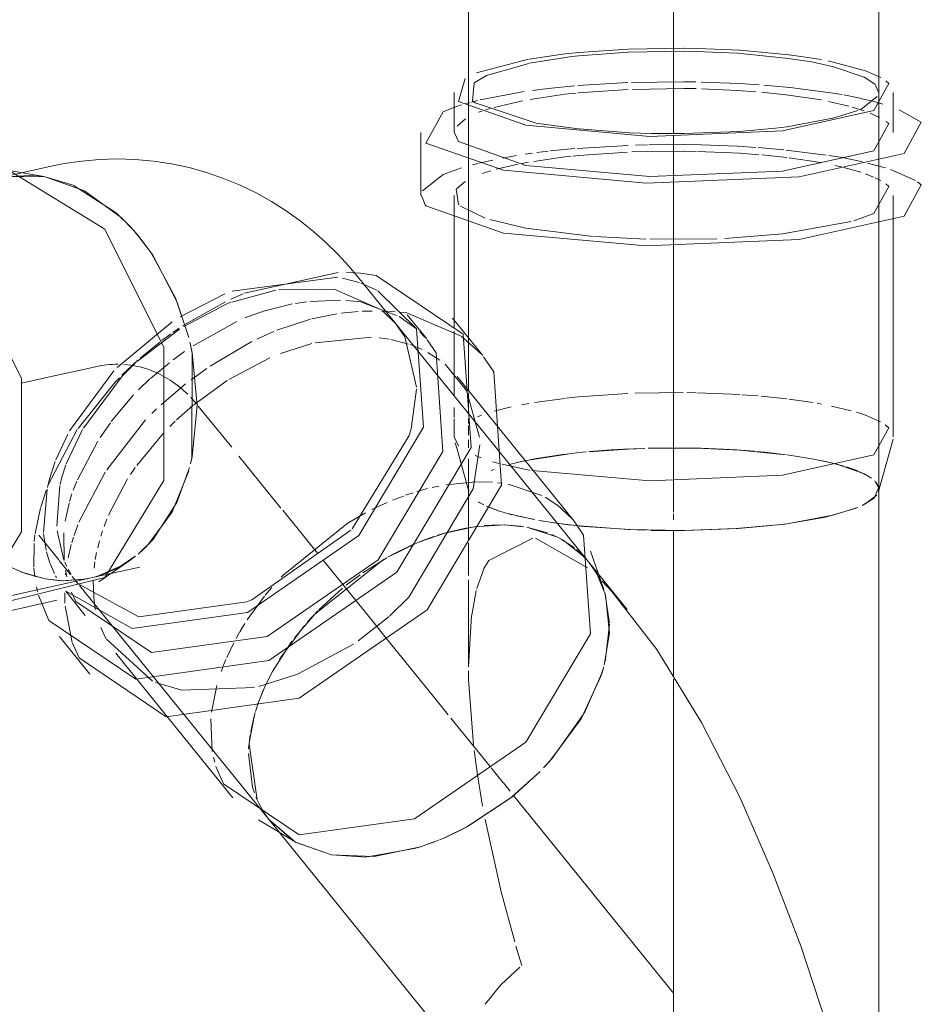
# Model space of a CAD drawing. Header units: millimetres. Extents: x -121 to 29920, y 1231 to 31888.
# Tile 82 of 106: x 13802 to 13911, y 11477 to 11597. Entities that reach past the tile are written whole.
import ezdxf

# ---------------------------------------------------------------- set-up
doc = ezdxf.new("R2010")
doc.units = ezdxf.units.MM
doc.linetypes.add('ADSK_Осевая', pattern=[700, 500, -100, 0, -100])
doc.layers.add('P-PIPE-____-CNTR', color=3, linetype='ADSK_Осевая', lineweight=20)
doc.layers.add('P-PIPE-____-OTLN', color=3, linetype='Continuous', lineweight=20)

# ---------------------------------------------------------------- blocks, each defined once
blk = doc.blocks.new('ADSK_ППР_Тройник канализационный_Составной - Тройник канализационный-V27-3D severage Left')
at = {"layer": 'P-PIPE-____-OTLN', "color": 9}
for p, q in [((-10909.15, 11593.17), (-10915.11, 11592.76)), ((-10909.13, 11592.79), (-10915.1, 11592.36)), ((-10902.43, 11593.28), (-10909.08, 11593.17)), ((-10902.35, 11592.92), (-10909.07, 11592.79)), ((-10889.56, 11592.49), (-10895.47, 11593.03)), ((-10921.23, 11591.94), (-10927.57, 11590.28)), ((-10889.95, 11592.09), (-10895.78, 11592.67)), ((-10886.76, 11591.63), (-10889.91, 11592.09)), ((-10885.58, 11591.89), (-10889.51, 11592.48)), ((-10884.26, 11591.06), (-10886.76, 11591.63)), ((-10880.21, 11590.52), (-10884.77, 11591.73)), ((-10880.38, 11589.76), (-10884.22, 11591.05)), ((-10878.35, 11589.7), (-10880.19, 11590.52)), ((-10879.11, 11588.94), (-10880.36, 11589.75)), ((-10878.64, 11587.92), (-10879.09, 11588.93)), ((-10880.78, 11585.84), (-10878.78, 11587.41)), ((-10929.39, 11586.38), (-10930.36, 11586.06)), ((-10927.74, 11586.62), (-10920.43, 11584.19)), ((-10884.18, 11584.75), (-10881.13, 11585.69)), ((-10928.93, 11584.7), (-10929.93, 11583.81)), ((-10889.75, 11583.72), (-10884.21, 11584.75)), ((-10877.38, 11584.1), (-10877.72, 11584.38)), ((-10920.34, 11584.17), (-10915.14, 11583.47)), ((-10915.09, 11583.46), (-10908.95, 11583)), ((-10902.28, 11582.89), (-10895.64, 11583.15)), ((-10908.9, 11582.99), (-10906.29, 11582.9)), ((-10905.6, 11582.89), (-10902.33, 11582.89)), ((-10929.41, 11578.71), (-10931.63, 11577.92)), ((-10874.13, 11577.18), (-10877.17, 11578.51)), ((-10981.36, 11577.81), (-10980.09, 11577.64)), ((-10980.09, 11577.64), (-10976.57, 11576.55)), ((-10931.65, 11577.91), (-10934.14, 11575.92)), ((-10976.56, 11576.54), (-10971.45, 11573.23)), ((-10928.96, 11577.06), (-10930.01, 11576.18)), ((-10873.41, 11576.63), (-10873.89, 11577.01)), ((-10929.53, 11574.06), (-10926.53, 11572.6)), ((-10971.44, 11573.22), (-10969.59, 11571.4)), ((-10925.97, 11572.42), (-10921.56, 11571.38)), ((-10921.56, 11571.38), (-10913.38, 11570.36)), ((-10968.8, 11570.49), (-10969.36, 11571.13)), ((-10968.78, 11570.46), (-10967.2, 11568.37)), ((-10913.2, 11570.34), (-10906.97, 11570.03)), ((-10906.48, 11570.02), (-10898.31, 11570.09)), ((-10967.2, 11568.36), (-10964.2, 11562.79)), ((-10944.45, 11565.39), (-10957.34, 11563.71)), ((-10941.88, 11564.77), (-10943.91, 11565.3)), ((-10941.71, 11565.89), (-10943.42, 11565.97)), ((-10939.7, 11563.83), (-10941.66, 11564.69)), ((-10964.19, 11562.78), (-10962.63, 11558.08)), ((-10958.22, 11563.36), (-10963.66, 11560.57)), ((-10952.02, 11563.82), (-10957.39, 11562.38)), ((-10944.93, 11563.94), (-10951.66, 11563.88)), ((-10939.35, 11561.51), (-10944.93, 11563.94)), ((-10937.51, 11559.84), (-10938.96, 11561.21)), ((-10936.08, 11561.05), (-10937.01, 11561.15)), ((-10934.89, 11559.12), (-10937.01, 11560.6)), ((-10929.51, 11558.26), (-10936.08, 11561.05)), ((-10934.89, 11552), (-10936.32, 11558.13)), ((-10933.84, 11558.08), (-10934.48, 11558.74)), ((-10930.32, 11558.84), (-10930.32, 11550.99)), ((-10927.01, 11556.08), (-10929.46, 11558.23)), ((-10962.41, 11557.15), (-10962.2, 11556.14)), ((-10962.2, 11556.14), (-10962.25, 11543.41)), ((-10932.03, 11555.31), (-10933.49, 11556.25)), ((-10935.54, 11546.94), (-10934.89, 11551.76)), ((-10957.38, 11544.69), (-10961.46, 11549.72)), ((-10877.38, 11547.07), (-10877.82, 11547.43)), ((-10942.74, 11534.76), (-10935.79, 11546.13)), ((-10951.4, 11537.3), (-10956.52, 11543.63)), ((-10962.25, 11543.41), (-10962.41, 11542.69)), ((-10924.46, 11542.62), (-10921.56, 11542)), ((-10962.63, 11541.84), (-10964.61, 11536.9)), ((-10921.56, 11542), (-10921.07, 11541.91)), ((-10879.09, 11540.6), (-10878.58, 11539.72)), ((-10878.6, 11539.82), (-10878.93, 11540.43)), ((-10878.83, 11538.85), (-10880.27, 11537.76)), ((-10917.79, 11537.7), (-10919.22, 11538.63)), ((-10915.97, 11536.04), (-10917.76, 11537.69)), ((-10964.62, 11536.89), (-10967.69, 11532.71)), ((-10946.95, 11531.8), (-10951.17, 11537.02)), ((-10884.17, 11536.41), (-10889.73, 11535.39)), ((-10881.14, 11537.36), (-10884.17, 11536.41)), ((-10917.87, 11535.46), (-10916.1, 11535.23)), ((-10915.52, 11535.16), (-10916.18, 11535.24)), ((-10889.73, 11535.39), (-10890.85, 11535.25)), ((-10954.95, 11526.12), (-10942.89, 11534.61)), ((-10909.13, 11534.68), (-10915.52, 11535.16)), ((-10906.91, 11534.6), (-10909.13, 11534.68)), ((-10902.23, 11534.56), (-10905.56, 11534.57)), ((-10895.7, 11534.81), (-10902.23, 11534.56)), ((-10891.69, 11535.16), (-10895.7, 11534.81)), ((-10967.69, 11532.7), (-10968.78, 11531.7)), ((-10913.87, 11530.68), (-10912.86, 11529.16)), ((-10913.81, 11530.6), (-10913.36, 11529.97)), ((-10913.36, 11529.97), (-10913.81, 11530.6)), ((-10976.81, 11528.95), (-10976.14, 11528.12)), ((-10976.07, 11528.08), (-10968.7, 11524.04)), ((-10975.3, 11528.62), (-10974.69, 11528.74)), ((-10973.21, 11529.16), (-10973.88, 11528.95)), ((-10911.09, 11527.12), (-10912.29, 11528.38)), ((-10976.89, 11527.04), (-10976.36, 11525.91)), ((-10911.95, 11527.02), (-10911.37, 11523.26)), ((-10968.7, 11524.04), (-10955.55, 11525.86)), ((-10977.68, 11525.34), (-10976.8, 11520.92)), ((-10942.01, 11521.11), (-10938.22, 11524.11)), ((-10973.33, 11522.76), (-10972.7, 11521.41)), ((-10911.37, 11523.16), (-10911.92, 11518.59)), ((-10976.77, 11520.83), (-10975.97, 11519.04)), ((-10972.65, 11521.33), (-10967.02, 11516.22)), ((-10966.68, 11516.07), (-10963.45, 11515.12)), ((-10912.34, 11517.11), (-10914.47, 11512.29)), ((-10963.45, 11515.12), (-10954.6, 11515.43)), ((-10914.53, 11512.19), (-10918.42, 11506.75)), ((-10918.44, 11506.71), (-10919.19, 11505.89)), ((-10959.31, 11505.84), (-10958.39, 11503.71)), ((-10919.84, 11505.21), (-10923.26, 11502.12)), ((-10923.35, 11502.05), (-10928.74, 11498.48)), ((-10952.9, 11499.42), (-10953.61, 11500.45)), ((-10952.9, 11499.43), (-10953.47, 11500.22)), ((-10953.47, 11500.22), (-10952.9, 11499.43)), ((-10928.81, 11498.44), (-10931.45, 11497.16)), ((-10934.91, 11495.89), (-10940.86, 11494.81)), ((-10932.65, 11496.67), (-10934.82, 11495.91)), ((-10940.99, 11494.8), (-10945.24, 11495.06)), ((-10922.78, 11483.95), (-10922.07, 11481.6))]:
    blk.add_line(p, q, dxfattribs=at)
at = {"layer": 'P-PIPE-____-OTLN', "color": 10}
for p, q in [((-10902.45, 11589.2), (-10908.69, 11589.12)), ((-10900.87, 11589.18), (-10902.39, 11589.2)), ((-10895.55, 11588.99), (-10900.21, 11589.16)), ((-10921.79, 11588), (-10927.13, 11587)), ((-10909.17, 11589.1), (-10915.23, 11588.74)), ((-10909.13, 11588.25), (-10915.19, 11587.85)), ((-10902.35, 11588.38), (-10908.64, 11588.27)), ((-10900.84, 11588.36), (-10902.3, 11588.38)), ((-10895.83, 11588.15), (-10900.17, 11588.34)), ((-10893.56, 11587.98), (-10895.78, 11588.14)), ((-10893.14, 11588.84), (-10895.49, 11588.98)), ((-10889.42, 11588.51), (-10892.58, 11588.79)), ((-10884.74, 11587.91), (-10889.38, 11588.51)), ((-10927.46, 11586.92), (-10928.17, 11586.73)), ((-10921.97, 11586.89), (-10925.44, 11586.08)), ((-10889.93, 11587.61), (-10892.89, 11587.92)), ((-10885.58, 11586.99), (-10889.89, 11587.6)), ((-10882.25, 11586.21), (-10884.73, 11586.81)), ((-10883.09, 11587.63), (-10884.72, 11587.91)), ((-10880.67, 11587.15), (-10882.86, 11587.59)), ((-10879.31, 11586.82), (-10880.65, 11587.14)), ((-10878.09, 11586.49), (-10879.31, 11586.82)), ((-10928.4, 11586.67), (-10928.98, 11586.51)), ((-10926.9, 11585.63), (-10927.32, 11585.48)), ((-10925.9, 11585.95), (-10926.46, 11585.78)), ((-10880.39, 11585.65), (-10881.83, 11586.1)), ((-10878.49, 11584.86), (-10879.63, 11585.37)), ((-10915.61, 11581.06), (-10918.61, 11580.77)), ((-10909.13, 11581.44), (-10915.33, 11581.08)), ((-10906.76, 11581.51), (-10908.2, 11581.47)), ((-10902.35, 11581.55), (-10906.61, 11581.51)), ((-10893.56, 11581.21), (-10895.79, 11581.35)), ((-10890.14, 11580.91), (-10893.28, 11581.19)), ((-10885, 11580.28), (-10889.86, 11580.88)), ((-10925.59, 11579.67), (-10927.3, 11579.28)), ((-10922.69, 11580.21), (-10924.4, 11579.9)), ((-10920.75, 11580.5), (-10921.67, 11580.37)), ((-10918.85, 11580.74), (-10920.25, 11580.57)), ((-10915.17, 11580.21), (-10915.79, 11580.15)), ((-10909.19, 11580.63), (-10915.13, 11580.22)), ((-10906.71, 11580.71), (-10908.67, 11580.65)), ((-10902.43, 11580.74), (-10906.7, 11580.71)), ((-10900.85, 11580.72), (-10902.38, 11580.74)), ((-10895.53, 11580.5), (-10900.65, 11580.71)), ((-10893.19, 11580.32), (-10895.48, 11580.49)), ((-10889.8, 11579.98), (-10892.82, 11580.29)), ((-10885.66, 11579.36), (-10889.52, 11579.94)), ((-10882.95, 11579.97), (-10884.68, 11580.24)), ((-10880.57, 11579.45), (-10882.86, 11579.95)), ((-10927.42, 11579.25), (-10928.07, 11579.09)), ((-10922.49, 11579.17), (-10925.17, 11578.54)), ((-10921.23, 11579.41), (-10922.07, 11579.25)), ((-10883.14, 11578.84), (-10883.96, 11579.02)), ((-10880.77, 11578.18), (-10882.83, 11578.76)), ((-10877.76, 11578.7), (-10879.95, 11579.3)), ((-10985.42, 11577.57), (-10981.36, 11577.81)), ((-10925.85, 11578.34), (-10926.87, 11578.01)), ((-10879.23, 11577.6), (-10880.19, 11577.98)), ((-10878.35, 11577.16), (-10879.02, 11577.5)), ((-10933.82, 11574.2), (-10933.73, 11574.1)), ((-10944.43, 11565.97), (-10955.82, 11563.45)), ((-10955.99, 11563.38), (-10957.5, 11562.73)), ((-10958.15, 11562.42), (-10963.38, 11559.47)), ((-10950.01, 11562.15), (-10953.36, 11561.32)), ((-10948.27, 11562.42), (-10949.61, 11562.22)), ((-10944.16, 11562.59), (-10947.84, 11562.46)), ((-10942.52, 11562.48), (-10943.51, 11562.56)), ((-10941.72, 11562.4), (-10942.5, 11562.48)), ((-10937.31, 11560.76), (-10941.72, 11562.4)), ((-10953.41, 11561.31), (-10955.78, 11560.45)), ((-10944.59, 11560.94), (-10947.63, 11560.33)), ((-10942, 11561.22), (-10944.06, 11561.02)), ((-10940.27, 11561.28), (-10941.49, 11561.25)), ((-10938.38, 11561.24), (-10939.14, 11561.27)), ((-10937.47, 11561.19), (-10938.25, 11561.24)), ((-10964.64, 11559.95), (-10971.35, 11554.4)), ((-10963.8, 11559.19), (-10964.55, 11558.67)), ((-10956.78, 11560.02), (-10962.1, 11557.04)), ((-10947.78, 11560.29), (-10951.89, 11558.96)), ((-10963.74, 11559.08), (-10968.85, 11555.2)), ((-10964.8, 11558.49), (-10965.88, 11557.7)), ((-10952.28, 11558.8), (-10954.35, 11557.87)), ((-10940.36, 11558.09), (-10947.23, 11557.42)), ((-10938.21, 11557.85), (-10939.42, 11558.01)), ((-10966.13, 11557.51), (-10968.55, 11555.53)), ((-10954.95, 11557.57), (-10960, 11554.58)), ((-10947.62, 11557.33), (-10951.44, 11556.12)), ((-10935.86, 11557.27), (-10938.01, 11557.81)), ((-10934.2, 11556.61), (-10935.62, 11557.19)), ((-10963.13, 11556.34), (-10964.5, 11555.35)), ((-10952.73, 11555.59), (-10957.75, 11552.94)), ((-10973.97, 11554.5), (-10980.09, 11553.15)), ((-10968.82, 11555.29), (-10970.76, 11553.46)), ((-10964.98, 11554.98), (-10967.29, 11553.06)), ((-10971.73, 11554.01), (-10977.13, 11546.7)), ((-10960.41, 11554.3), (-10962.33, 11552.92)), ((-10967.36, 11553.01), (-10968.74, 11551.7)), ((-10963, 11552.41), (-10966, 11549.87)), ((-10957.93, 11552.83), (-10962.02, 11549.86)), ((-10969.34, 11551.09), (-10972.05, 11547.83)), ((-10915.17, 11550.83), (-10916.72, 11550.66)), ((-10909.15, 11551.24), (-10915.15, 11550.83)), ((-10902.43, 11551.35), (-10908.27, 11551.28)), ((-10900.85, 11551.33), (-10901.94, 11551.35)), ((-10895.53, 11551.11), (-10900.65, 11551.33)), ((-10893.26, 11550.94), (-10895.26, 11551.09)), ((-10889.8, 11550.59), (-10892.9, 11550.91)), ((-10962.08, 11549.81), (-10962.83, 11549.18)), ((-10923.36, 11549.6), (-10925.44, 11549.08)), ((-10921.2, 11550.03), (-10922.07, 11549.87)), ((-10916.84, 11550.65), (-10920.53, 11550.14)), ((-10886.57, 11550.13), (-10889.55, 11550.56)), ((-10885.58, 11549.96), (-10886.11, 11550.05)), ((-10881.95, 11549.15), (-10884.34, 11549.72)), ((-10966.53, 11549.38), (-10967.12, 11548.81)), ((-10962.83, 11549.18), (-10964.11, 11548.02)), ((-10930.32, 11549.52), (-10930.32, 11548.31)), ((-10926.96, 11548.59), (-10927.47, 11548.4)), ((-10880.21, 11548.6), (-10881.3, 11548.96)), ((-10878.38, 11547.79), (-10880.2, 11548.6)), ((-10972.16, 11547.68), (-10973.41, 11545.87)), ((-10967.88, 11548.03), (-10972.61, 11541.96)), ((-10964.27, 11547.87), (-10964.94, 11547.21)), ((-10930.32, 11548.14), (-10930.32, 11545.98)), ((-10976.2, 11546.85), (-10979.77, 11540.05)), ((-10977.36, 11546.28), (-10978.8, 11543.15)), ((-10975.54, 11546.86), (-10977.55, 11542.67)), ((-10965.74, 11546.39), (-10968.96, 11542.49)), ((-10973.69, 11545.44), (-10976.18, 11540.73)), ((-10930.32, 11545.98), (-10929.76, 11544.88)), ((-10930.16, 11545.24), (-10929.94, 11544.45)), ((-10929.94, 11544.45), (-10928.53, 11539.3)), ((-10927.75, 11543.68), (-10927.02, 11543.39)), ((-10915.11, 11544.04), (-10916.27, 11543.91)), ((-10915.1, 11544.04), (-10914.28, 11544.13)), ((-10914.23, 11544.13), (-10915.1, 11544.04)), ((-10913.9, 11544.16), (-10909.13, 11544.48)), ((-10909.12, 11544.48), (-10907.25, 11544.56)), ((-10907.09, 11544.56), (-10908.45, 11544.51)), ((-10906.69, 11544.57), (-10902.43, 11544.6)), ((-10901.54, 11544.59), (-10902.35, 11544.6)), ((-10900.26, 11544.57), (-10901.54, 11544.59)), ((-10898.39, 11544.5), (-10900.26, 11544.57)), ((-10895.89, 11544.37), (-10898.26, 11544.5)), ((-10893.77, 11544.21), (-10895.88, 11544.37)), ((-10895.52, 11544.34), (-10889.88, 11543.79)), ((-10886.76, 11543.3), (-10889.76, 11543.77)), ((-10889.49, 11543.74), (-10886.76, 11543.3)), ((-10925.63, 11542.93), (-10924.84, 11542.71)), ((-10923.65, 11542.58), (-10922.54, 11542.86)), ((-10922.07, 11542.96), (-10923.45, 11542.63)), ((-10922.3, 11542.91), (-10921.26, 11543.13)), ((-10920.51, 11543.28), (-10921.26, 11543.13)), ((-10886.76, 11543.3), (-10884.36, 11542.8)), ((-10884.89, 11542.92), (-10886.76, 11543.3)), ((-10882.87, 11542.4), (-10884.56, 11542.85)), ((-10883.82, 11542.66), (-10880.45, 11541.49)), ((-10972.81, 11541.65), (-10975.99, 11535.57)), ((-10969.13, 11542.24), (-10969.71, 11541.39)), ((-10925.47, 11542), (-10925.79, 11541.88)), ((-10881.16, 11541.81), (-10882.54, 11542.3)), ((-10879.82, 11541.15), (-10880.9, 11541.7)), ((-10880.44, 11541.49), (-10879.49, 11540.93)), ((-10976.25, 11540.57), (-10976.69, 11539.46)), ((-10970.06, 11540.84), (-10972.38, 11536.44)), ((-10927.68, 11540.49), (-10931.27, 11540.14)), ((-10925.65, 11540.44), (-10927.56, 11540.5)), ((-10924.44, 11540.31), (-10925.03, 11540.38)), ((-10919.63, 11538.84), (-10923.74, 11540.19)), ((-10980, 11539.43), (-10980.64, 11537.42)), ((-10979.88, 11539.59), (-10980.3, 11534.3)), ((-10978.34, 11539.99), (-10978.7, 11535.07)), ((-10976.84, 11539.04), (-10977.14, 11538.1)), ((-10935.28, 11539.16), (-10936.21, 11538.85)), ((-10933.53, 11539.67), (-10934.85, 11539.3)), ((-10932.16, 11539.98), (-10932.99, 11539.8)), ((-10928.53, 11539.3), (-10928.57, 11539.58)), ((-10928.57, 11539.58), (-10928.57, 11538.62)), ((-10928.57, 11539.58), (-10928.54, 11539.34)), ((-10977.2, 11537.9), (-10977.67, 11535.7)), ((-10938.47, 11537.97), (-10940.33, 11537.1)), ((-10936.48, 11538.76), (-10937.81, 11538.24)), ((-10928.57, 11538.61), (-10928.57, 11533.31)), ((-10927.38, 11538.05), (-10926.69, 11537.67)), ((-10926.77, 11537.71), (-10927.35, 11538.03)), ((-10980.67, 11537.31), (-10981.32, 11534.18)), ((-10941.08, 11536.71), (-10943.12, 11535.55)), ((-10924.68, 11536.89), (-10926.38, 11537.52)), ((-10926.27, 11537.47), (-10924.8, 11536.92)), ((-10924.6, 11536.86), (-10923.28, 11536.49)), ((-10920.6, 11535.9), (-10923.62, 11536.58)), ((-10976.12, 11535.25), (-10976.59, 11533.94)), ((-10972.59, 11535.95), (-10972.93, 11535.06)), ((-10943.15, 11535.53), (-10951.12, 11529.14)), ((-10927.86, 11535.02), (-10924.17, 11535.24)), ((-10926.66, 11535.16), (-10924.7, 11535.24)), ((-10924.7, 11535.24), (-10926.66, 11535.16)), ((-10924.22, 11535.24), (-10921.83, 11535.02)), ((-10921.83, 11535.02), (-10924.22, 11535.24)), ((-10923.71, 11535.22), (-10922.19, 11535.08)), ((-10922.68, 11536.34), (-10920.53, 11535.89)), ((-10919.36, 11535.68), (-10920, 11535.79)), ((-10919.94, 11535.78), (-10919.19, 11535.65)), ((-10918.43, 11535.54), (-10919.1, 11535.64)), ((-10918.89, 11535.61), (-10918.11, 11535.49)), ((-10916.18, 11535.24), (-10918.22, 11535.51)), ((-10981.35, 11534.02), (-10981.44, 11533.21)), ((-10980.89, 11533.99), (-10978.45, 11530.98)), ((-10980.29, 11534.16), (-10979.98, 11532.15)), ((-10978.65, 11534.54), (-10977.83, 11530.95)), ((-10977.83, 11534.28), (-10977.8, 11530.89)), ((-10973.12, 11534.52), (-10973.32, 11533.89)), ((-10934.62, 11533.14), (-10931.43, 11534.25)), ((-10932.31, 11533.98), (-10931.18, 11534.32)), ((-10931.18, 11534.32), (-10932.31, 11533.98)), ((-10931.43, 11534.25), (-10927.86, 11535.02)), ((-10931.18, 11534.32), (-10928.72, 11534.88)), ((-10928.72, 11534.88), (-10931.18, 11534.32)), ((-10928.57, 11534.9), (-10927.55, 11535.06)), ((-10927.55, 11535.06), (-10928.57, 11534.9)), ((-10921.47, 11534.96), (-10917.83, 11533.8)), ((-10921.47, 11534.96), (-10918.93, 11534.26)), ((-10918.93, 11534.26), (-10921.47, 11534.96)), ((-10918.41, 11534.06), (-10917.32, 11533.53)), ((-10917.32, 11533.53), (-10918.41, 11534.06)), ((-10981.46, 11532.96), (-10981.49, 11530.08)), ((-10976.93, 11532.84), (-10977.31, 11531.24)), ((-10976.65, 11533.76), (-10976.87, 11533.06)), ((-10973.49, 11533.31), (-10973.71, 11532.44)), ((-10938.38, 11531.32), (-10934.8, 11533.06)), ((-10938.04, 11531.51), (-10935.42, 11532.8)), ((-10935.42, 11532.8), (-10938.04, 11531.51)), ((-10934.74, 11533.09), (-10934.1, 11533.34)), ((-10934.1, 11533.34), (-10934.74, 11533.09)), ((-10934.1, 11533.34), (-10932.78, 11533.82)), ((-10932.78, 11533.82), (-10934.1, 11533.34)), ((-10928.57, 11533.01), (-10928.57, 11529.08)), ((-10914.05, 11530), (-10920.38, 11533.62)), ((-10917.25, 11533.5), (-10915.66, 11532.45)), ((-10917.03, 11533.37), (-10914.51, 11531.4)), ((-10914.51, 11531.4), (-10917.03, 11533.37)), ((-10979.95, 11531.98), (-10979.76, 11531.29)), ((-10973.84, 11531.88), (-10974, 11531.03)), ((-10915.41, 11532.24), (-10914.21, 11531.08)), ((-10979.76, 11531.29), (-10979.53, 11530.59)), ((-10979.5, 11530.52), (-10978.99, 11529.32)), ((-10978.4, 11530.92), (-10977.02, 11529.21)), ((-10977.72, 11530.69), (-10977.48, 11530.17)), ((-10974.04, 11530.76), (-10974.14, 11529.99)), ((-10970.35, 11530.55), (-10971.57, 11529.85)), ((-10940.17, 11523.43), (-10946.26, 11530.95)), ((-10941.44, 11529.4), (-10938.51, 11531.25)), ((-10938.51, 11531.25), (-10941.44, 11529.4)), ((-10913.92, 11530.74), (-10913.81, 11530.6)), ((-10913.81, 11530.6), (-10913.92, 11530.74)), ((-10982.63, 11529.36), (-10984.76, 11530.31)), ((-10983.13, 11529.55), (-10980.09, 11528.66)), ((-10980.09, 11528.66), (-10982.5, 11529.31)), ((-10981.49, 11529.99), (-10981.38, 11528.93)), ((-10977.53, 11529.92), (-10977.62, 11529.18)), ((-10977.6, 11529.52), (-10977.47, 11528.91)), ((-10977.31, 11529.84), (-10976.92, 11529.19)), ((-10971.59, 11529.84), (-10973.21, 11529.16)), ((-10926.7, 11529.9), (-10927.55, 11527.51)), ((-10977.99, 11528.43), (-10980.09, 11528.66)), ((-10980.09, 11528.66), (-10978.19, 11528.45)), ((-10978.84, 11529.03), (-10978.74, 11528.85)), ((-10978.06, 11528.44), (-10975.3, 11528.62)), ((-10974.97, 11528.68), (-10977.84, 11528.43)), ((-10974.25, 11528.47), (-10974.19, 11526.49)), ((-10951.13, 11529.13), (-10951.36, 11528.89)), ((-10943.44, 11527.92), (-10941.75, 11529.18)), ((-10941.75, 11529.18), (-10943.44, 11527.92)), ((-10928.57, 11528.57), (-10928.57, 11525.23)), ((-10981.18, 11527.71), (-10981.04, 11527.11)), ((-10977.73, 11526.96), (-10977.7, 11525.71)), ((-10952.5, 11527.63), (-10953.3, 11526.69)), ((-10946.79, 11524.9), (-10943.88, 11527.56)), ((-10943.88, 11527.56), (-10946.79, 11524.9)), ((-10927.61, 11527.25), (-10928.16, 11524.27)), ((-10974.19, 11526.49), (-10974.09, 11525.62)), ((-10953.4, 11526.55), (-10955.5, 11523.68)), ((-10974.08, 11525.56), (-10973.97, 11524.96)), ((-10947.51, 11524.15), (-10946.89, 11524.79)), ((-10946.89, 11524.79), (-10947.51, 11524.15)), ((-10928.57, 11525.19), (-10928.57, 11517.97)), ((-10955.8, 11523.22), (-10956.41, 11522.21)), ((-10948.15, 11523.44), (-10947.51, 11524.15)), ((-10947.51, 11524.15), (-10948.15, 11523.44)), ((-10938.57, 11521.46), (-10940.17, 11523.43)), ((-10928.18, 11524.2), (-10928.57, 11517.97)), ((-10956.43, 11522.19), (-10956.86, 11521.42)), ((-10951.55, 11518.91), (-10948.53, 11523.01)), ((-10948.53, 11523.01), (-10951.55, 11518.91)), ((-10957.15, 11520.87), (-10957.99, 11519.11)), ((-10952.44, 11517.38), (-10950.07, 11521.07)), ((-10933.36, 11515.01), (-10938.57, 11521.46)), ((-10958.1, 11518.87), (-10958.42, 11518.1)), ((-10958.45, 11518.01), (-10958.68, 11517.38)), ((-10952.83, 11516.63), (-10952.2, 11517.81)), ((-10952.2, 11517.81), (-10952.83, 11516.63)), ((-10953.28, 11515.71), (-10952.71, 11516.86)), ((-10953.12, 11516.04), (-10952.83, 11516.63)), ((-10952.83, 11516.63), (-10953.12, 11516.04)), ((-10959.22, 11515.69), (-10959.87, 11512.46)), ((-10954.19, 11513.44), (-10953.27, 11515.73)), ((-10953.27, 11515.73), (-10954.19, 11513.44)), ((-10954.16, 11513.54), (-10953.47, 11515.28)), ((-10954.49, 11512.54), (-10954.16, 11513.54)), ((-10959.95, 11511.65), (-10959.76, 11507.66)), ((-10955.27, 11508.7), (-10954.63, 11512.06)), ((-10955.08, 11510.05), (-10954.75, 11511.62)), ((-10954.75, 11511.62), (-10955.08, 11510.05)), ((-10954.75, 11511.62), (-10954.53, 11512.4)), ((-10954.53, 11512.4), (-10954.75, 11511.62)), ((-10955.33, 11507.97), (-10955.14, 11509.69)), ((-10955.14, 11509.69), (-10955.33, 11507.97)), ((-10954.29, 11501.75), (-10955.28, 11508.54)), ((-10927.87, 11507.78), (-10927.47, 11504.82)), ((-10959.62, 11506.97), (-10959.46, 11506.34)), ((-10927.47, 11504.81), (-10926.83, 11501)), ((-10954.06, 11501.27), (-10954.44, 11502.11)), ((-10954.44, 11502.11), (-10954.06, 11501.27)), ((-10953.85, 11500.86), (-10954.22, 11501.59)), ((-10953.47, 11500.22), (-10954.06, 11501.27)), ((-10954.06, 11501.27), (-10953.47, 11500.22)), ((-10945.24, 11495.06), (-10949.66, 11496.63))]:
    blk.add_line(p, q, dxfattribs=at)
at = {"layer": 'P-PIPE-____-OTLN', "color": 22}
for p, q in [((-10930.32, 11587.9), (-10930.32, 11583.01)), ((-10876.82, 11583.01), (-10876.82, 11587.9)), ((-10934.37, 11583.01), (-10934.37, 11575.36)), ((-10906.29, 11582.9), (-10905.6, 11582.89)), ((-10979.38, 11578.91), (-10985.49, 11577.56)), ((-10980.28, 11577.67), (-10984.69, 11578.42)), ((-10934.29, 11575.34), (-10933.82, 11574.2)), ((-10930.32, 11575.36), (-10930.32, 11559.25)), ((-10876.82, 11545.98), (-10876.82, 11575.36)), ((-10933.73, 11574.1), (-10924.28, 11570.78)), ((-10969.21, 11570.97), (-10968.78, 11570.46)), ((-10913.93, 11530.74), (-10942.03, 11565.45)), ((-10939.79, 11565.63), (-10941.71, 11565.89)), ((-10933.64, 11557.88), (-10936.02, 11560.82)), ((-10926.79, 11555.85), (-10930.5, 11560.43)), ((-10936.32, 11558.14), (-10937.32, 11559.62)), ((-10915.67, 11535.68), (-10929.94, 11553.3)), ((-10935.79, 11546.13), (-10935.54, 11546.94)), ((-10878.61, 11539.3), (-10876.86, 11545.68)), ((-10878.57, 11539.58), (-10878.61, 11539.3)), ((-10878.57, 11419.44), (-10878.57, 11539.58)), ((-10905.56, 11534.57), (-10906.29, 11534.58)), ((-10912.06, 11527.36), (-10913.68, 11532.06)), ((-10973.59, 11528.3), (-10969.91, 11530.84)), ((-10969.21, 11531.35), (-10969.91, 11530.84)), ((-10909.22, 11524.93), (-10913.93, 11530.74)), ((-10974.69, 11528.74), (-10968.57, 11530.1)), ((-10912.86, 11529.16), (-10912.06, 11527.36)), ((-10977.6, 11527.16), (-10975.23, 11524.22)), ((-10977.6, 11527.16), (-10969.53, 11522.64)), ((-10975.92, 11527.86), (-10952.79, 11499.28)), ((-10998.87, 11521.59), (-10978.7, 11526.06)), ((-10976.36, 11525.91), (-10967.16, 11519.71)), ((-10955.55, 11525.86), (-10954.95, 11526.12)), ((-10978.37, 11521.67), (-10974.67, 11517.09)), ((-10971.52, 11519.64), (-10957.25, 11502.02)), ((-10975.97, 11519.04), (-10965.37, 11511.89)), ((-10912.09, 11517.96), (-10912.34, 11517.11)), ((-10958.39, 11503.71), (-10949.18, 11497.5)), ((-10954.13, 11499.32), (-10949.86, 11496.76)), ((-10949.86, 11496.76), (-10952.79, 11499.28)), ((-10952.79, 11499.28), (-10927.29, 11467.79)), ((-10931.45, 11497.16), (-10932.1, 11496.89))]:
    blk.add_line(p, q, dxfattribs=at)
at = {"layer": 'P-PIPE-____-OTLN', "color": 9}
for points in [[(-10915.17, 11592.75, 0), (-10916.84, 11592.58, 0), (-10921.14, 11591.96, 0)], [(-10895.53, 11593.04, 0), (-10900.65, 11593.25, 0), (-10902.37, 11593.28, 0)], [(-10895.83, 11592.68, 0), (-10900.85, 11592.9, 0), (-10902.29, 11592.92, 0)], [(-10915.15, 11592.36, 0), (-10915.97, 11592.27, 0), (-10921.11, 11591.46, 0)], [(-10921.21, 11591.44, 0), (-10926.36, 11589.97, 0), (-10927.85, 11589.05, 0)], [(-10927.87, 11589.02, 0), (-10928.05, 11586.88, 0), (-10927.75, 11586.63, 0)], [(-10895.59, 11583.15, 0), (-10891.17, 11583.54, 0), (-10889.8, 11583.71, 0)], [(-10980.09, 11577.64, 0), (-10984.88, 11577.68, 0), (-10985.49, 11577.56, 0)], [(-10930.06, 11576.11, 0), (-10929.76, 11574.27, 0), (-10929.68, 11574.2, 0)], [(-10881.65, 11572.28, 0), (-10879.18, 11573.15, 0), (-10877.38, 11576.46, 0), (-10877.74, 11576.76, 0)], [(-10897.33, 11570.13, 0), (-10890.3, 11570.69, 0), (-10881.97, 11572.19, 0)], [(-10957.48, 11562.35, 0), (-10958.07, 11562.11, 0), (-10963.24, 11559.41, 0)], [(-10927.22, 11545.93, 0), (-10928.8, 11551.61, 0), (-10931.4, 11554.81, 0)], [(-10938.13, 11524.19, 0), (-10935.83, 11526.43, 0), (-10927.97, 11539.62, 0), (-10927.19, 11544.99, 0)], [(-10973.8, 11528.97, 0), (-10970.84, 11530.25, 0), (-10969.13, 11531.42, 0)], [(-10954.08, 11515.55, 0), (-10949.38, 11517.07, 0), (-10942.56, 11520.74, 0)], [(-10926.52, 11499.37, 0), (-10924.56, 11490.55, 0), (-10922.93, 11484.46, 0)], [(-10922.32, 11481.39, 0), (-10924.62, 11479.24, 0), (-10926.53, 11476.91, 0)]]:
    blk.add_polyline3d(points, dxfattribs=at)
at = {"layer": 'P-PIPE-____-OTLN', "color": 22}
for points in [[(-10928.96, 11589.6, 0), (-10929.76, 11586.81, 0), (-10921.56, 11583.92, 0)], [(-10921.56, 11583.92, 0), (-10906.48, 11582.55, 0), (-10890.3, 11583.23, 0), (-10879.18, 11585.69, 0), (-10877.38, 11589, 0), (-10877.74, 11589.3, 0)], [(-10930.36, 11586.06, 0), (-10931.65, 11585.55, 0), (-10933.73, 11581.74, 0), (-10924.28, 11578.42, 0)], [(-10924.28, 11578.42, 0), (-10906.93, 11576.85, 0), (-10888.29, 11577.63, 0), (-10875.49, 11580.46, 0), (-10873.41, 11584.27, 0), (-10876.09, 11585.8, 0)], [(-10921.56, 11579.02, 0), (-10906.48, 11577.66, 0), (-10890.3, 11578.33, 0), (-10879.18, 11580.79, 0), (-10877.38, 11584.1, 0)], [(-10930.25, 11582.99, 0), (-10929.76, 11581.91, 0), (-10921.56, 11579.02, 0)], [(-10964.74, 11579.21, 0), (-10966.93, 11579.54, 0), (-10969.13, 11579.74, 0), (-10971.32, 11579.8, 0), (-10973.5, 11579.74, 0), (-10975.66, 11579.54, 0), (-10977.78, 11579.23, 0), (-10979.38, 11578.91, 0)], [(-10984.48, 11525.97, 0), (-10972.84, 11528.85, 0), (-10965.65, 11540.64, 0), (-10965.65, 11556.83, 0), (-10972.84, 11571.25, 0), (-10984.48, 11578.38, 0)], [(-10964.74, 11579.21, 0), (-10962.58, 11578.74, 0), (-10960.46, 11578.15, 0), (-10958.38, 11577.44, 0), (-10956.37, 11576.6, 0), (-10954.42, 11575.66, 0), (-10952.54, 11574.62, 0), (-10950.75, 11573.48, 0), (-10949.05, 11572.27, 0), (-10947.43, 11570.98, 0), (-10945.91, 11569.62, 0), (-10944.47, 11568.21, 0), (-10943.12, 11566.76, 0), (-10942.03, 11565.45, 0)], [(-11004.66, 11517.54, 0), (-10991.26, 11520.85, 0), (-10982.97, 11534.42, 0), (-10982.97, 11553.07, 0), (-10991.26, 11569.67, 0), (-11004.66, 11577.88, 0)], [(-10969.36, 11571.13, 0), (-10970.84, 11572.67, 0), (-10975.3, 11575.93, 0), (-10980.09, 11577.64, 0)], [(-10924.28, 11570.78, 0), (-10906.93, 11569.21, 0), (-10888.29, 11569.99, 0), (-10875.49, 11572.82, 0), (-10873.41, 11576.63, 0)], [(-10962.63, 11558.05, 0), (-10964.07, 11562.46, 0), (-10967.01, 11568.07, 0), (-10968.8, 11570.49, 0)], [(-10969.08, 11516.47, 0), (-10952.88, 11518.72, 0), (-10937.28, 11529.49, 0), (-10928.23, 11544.68, 0), (-10929.19, 11558.48, 0), (-10939.79, 11565.63, 0)], [(-10969.53, 11522.64, 0), (-10955.47, 11524.59, 0), (-10941.91, 11533.95, 0), (-10934.05, 11547.14, 0), (-10934.89, 11559.13, 0), (-10939.58, 11563.76, 0)], [(-10967.16, 11519.71, 0), (-10953.09, 11521.66, 0), (-10939.54, 11531.01, 0), (-10931.68, 11544.2, 0), (-10932.51, 11556.19, 0), (-10933.58, 11557.77, 0)], [(-10962.42, 11542.67, 0), (-10962.22, 11543.54, 0), (-10961.59, 11549.77, 0), (-10962.22, 11556.22, 0), (-10962.49, 11557.5, 0)], [(-10965.37, 11511.89, 0), (-10949.18, 11514.14, 0), (-10933.57, 11524.91, 0), (-10924.52, 11540.1, 0), (-10925.48, 11553.9, 0), (-10926.71, 11555.72, 0)], [(-10920.85, 11541.87, 0), (-10906.48, 11540.63, 0), (-10890.3, 11541.31, 0), (-10879.18, 11543.77, 0), (-10877.38, 11547.07, 0)], [(-10968.8, 11531.68, 0), (-10967.01, 11533.44, 0), (-10964.07, 11537.98, 0), (-10962.53, 11542.22, 0)], [(-10880.6, 11537.6, 0), (-10879.14, 11538.51, 0), (-10878.6, 11539.82, 0)], [(-10915.02, 11535.11, 0), (-10908.88, 11534.67, 0), (-10902.37, 11534.56, 0), (-10895.95, 11534.79, 0), (-10890.05, 11535.35, 0), (-10885.07, 11536.2, 0), (-10881.35, 11537.28, 0)], [(-10949.18, 11497.5, 0), (-10935.11, 11499.45, 0), (-10921.56, 11508.81, 0), (-10913.7, 11522, 0), (-10914.53, 11533.99, 0), (-10915.67, 11535.68, 0)], [(-10912.88, 11529.19, 0), (-10911.87, 11526.73, 0), (-10911.39, 11522.06, 0), (-10912.03, 11518.17, 0)], [(-10912.03, 11518.17, 0), (-10911.39, 11522.06, 0), (-10911.87, 11526.73, 0), (-10912.88, 11529.19, 0)], [(-10885.07, 11474.83, 0), (-10888.04, 11483.88, 0), (-10891.52, 11492.98, 0), (-10895.53, 11502.09, 0), (-10900.17, 11511.18, 0), (-10905.62, 11520.07, 0), (-10911.09, 11527.12, 0)], [(-10980.93, 11526.68, 0), (-10979.68, 11523.62, 0), (-10969.08, 11516.47, 0)], [(-10912.16, 11517.69, 0), (-10912.41, 11516.91, 0), (-10914.85, 11511.63, 0), (-10918.56, 11506.58, 0), (-10919.41, 11505.66, 0)], [(-10919.41, 11505.66, 0), (-10918.56, 11506.58, 0), (-10914.85, 11511.63, 0), (-10912.41, 11516.91, 0), (-10912.16, 11517.69, 0)], [(-10919.82, 11505.23, 0), (-10923.28, 11502.11, 0), (-10928.68, 11498.51, 0), (-10931.49, 11497.14, 0)], [(-10931.49, 11497.14, 0), (-10928.68, 11498.51, 0), (-10923.28, 11502.11, 0), (-10919.82, 11505.23, 0)], [(-10945.24, 11495.06, 0), (-10949.63, 11496.62, 0), (-10952.9, 11499.43, 0)], [(-10952.9, 11499.43, 0), (-10949.63, 11496.62, 0), (-10945.24, 11495.06, 0)], [(-10932.21, 11496.84, 0), (-10934.4, 11496.05, 0), (-10940.05, 11494.87, 0), (-10945.24, 11495.06, 0)], [(-10945.24, 11495.06, 0), (-10940.05, 11494.87, 0), (-10934.4, 11496.05, 0), (-10932.21, 11496.84, 0)]]:
    blk.add_polyline3d(points, dxfattribs=at)
at = {"layer": 'P-PIPE-____-OTLN', "color": 10}
for points in [[(-10915.63, 11588.71, 0), (-10918.85, 11588.39, 0), (-10920.76, 11588.15, 0)], [(-10915.46, 11587.82, 0), (-10916.84, 11587.68, 0), (-10921.03, 11587.06, 0)], [(-10895.83, 11581.36, 0), (-10900.21, 11581.52, 0), (-10902.3, 11581.55, 0)], [(-10916.05, 11580.12, 0), (-10916.84, 11580.04, 0), (-10920.61, 11579.51, 0)], [(-10969.13, 11554.94, 0), (-10970.74, 11553.37, 0), (-10975.45, 11547.02, 0)], [(-10971.06, 11553.15, 0), (-10971.59, 11552.61, 0), (-10976.1, 11547, 0)], [(-10921.25, 11543.14, 0), (-10915.97, 11543.95, 0), (-10915.1, 11544.04, 0)], [(-10916.27, 11543.91, 0), (-10917.09, 11543.81, 0), (-10920.5, 11543.28, 0)], [(-10908.92, 11544.49, 0), (-10911.19, 11544.37, 0), (-10913.8, 11544.17, 0)], [(-10902.36, 11544.6, 0), (-10904.77, 11544.6, 0), (-10906.5, 11544.58, 0)], [(-10902.42, 11544.6, 0), (-10900.85, 11544.58, 0), (-10895.53, 11544.34, 0)], [(-10890.21, 11543.83, 0), (-10892.12, 11544.05, 0), (-10893.37, 11544.17, 0)], [(-10978.87, 11542.97, 0), (-10979.57, 11540.83, 0), (-10979.84, 11539.79, 0)], [(-10977.59, 11542.56, 0), (-10978.08, 11541.04, 0), (-10978.3, 11540.16, 0)], [(-10920.71, 11533.61, 0), (-10926.06, 11530.9, 0), (-10926.69, 11529.92, 0)], [(-10949.76, 11521.49, 0), (-10947.28, 11524.39, 0), (-10938.91, 11531.02, 0)], [(-10928.56, 11517.46, 0), (-10928.55, 11516.37, 0), (-10927.95, 11508.45, 0)], [(-10954.63, 11502.63, 0), (-10954.85, 11503.3, 0), (-10955.35, 11507.43, 0)], [(-10955.35, 11507.43, 0), (-10954.85, 11503.3, 0), (-10954.63, 11502.63, 0)]]:
    blk.add_polyline3d(points, dxfattribs=at)
for start_param, end_param in [(0.114272, 0.270668), (6.161325, 6.357234), (5.866384, 6.161155), (5.777229, 5.839177)]:
    blk.add_ellipse((-10973.97, 11528.73), major_axis=(4.73, 25.89), ratio=0.658698, start_param=start_param, end_param=end_param, dxfattribs=at)

msp = doc.modelspace()

# ---------------------------------------------------------------- linework, layer by layer
at = {"layer": 'P-PIPE-____-CNTR', "color": 9}
for p, q in [((13881.32, 11582.96), (13881.32, 17854.89)), ((13881.32, 11582.96), (13881.32, 17854.89)), ((13881.32, 11516.73), (13881.32, 11534.58)), ((13881.32, 11462.82), (13881.32, 11516.46)), ((13881.32, 11478.22), (13861.82, 11502.3))]:
    msp.add_line(p, q, dxfattribs=at)
at = {"layer": 'P-PIPE-____-CNTR', "color": 10}
for p, q in [((13881.32, 11577.78), (13881.32, 11582.68)), ((13881.32, 11577.78), (13881.32, 11582.68)), ((13881.32, 11574.23), (13881.32, 11577.65)), ((13881.32, 11574.23), (13881.32, 11577.65)), ((13881.32, 11539.58), (13881.32, 11574.21)), ((13881.32, 11570.14), (13881.32, 11574.21)), ((13881.32, 11569.35), (13881.32, 11570.14)), ((13881.32, 11539.58), (13881.32, 11569.35)), ((13801.92, 11552.51), (13804.8, 11553.15)), ((13801.92, 11552.51), (13804.8, 11553.15)), ((13881.32, 11536.78), (13881.32, 11539.58)), ((13881.32, 11535.85), (13881.32, 11536.59)), ((13853.87, 11512.13), (13851.54, 11515.01)), ((13858.98, 11505.81), (13854.2, 11511.72)), ((13860.57, 11503.85), (13859.1, 11505.67)), ((13861.4, 11502.83), (13860.59, 11503.82))]:
    msp.add_line(p, q, dxfattribs=at)
at = {"layer": 'P-PIPE-____-OTLN', "color": 22}
for p, q in [((13856.32, 17859.89), (13856.32, 11551.68)), ((13906.32, 11539.58), (13906.32, 17859.89)), ((13903.55, 11537.28), (13899.83, 11536.2)), ((13236.68, 11401.75), (13810.21, 11528.74))]:
    msp.add_line(p, q, dxfattribs=at)
at = {"layer": 'P-PIPE-____-OTLN', "color": 9}
for p, q in [((13815.54, 11571.13), (13816.09, 11570.49)), ((13905.96, 11540.43), (13906.29, 11539.82)), ((13868.79, 11535.23), (13867.02, 11535.46)), ((13810.2, 11528.74), (13809.59, 11528.62))]:
    msp.add_line(p, q, dxfattribs=at)
at = {"layer": 'P-PIPE-____-OTLN', "color": 10}
for p, q in [((13856.32, 11551.33), (13856.32, 11548.83)), ((13856.32, 11548.18), (13856.32, 11547.59)), ((13856.32, 11547.36), (13856.32, 11546.15)), ((13856.32, 11545.6), (13856.32, 11544.64)), ((13868.62, 11543.91), (13869.78, 11544.04)), ((13869.79, 11544.04), (13870.66, 11544.13)), ((13876.44, 11544.51), (13877.81, 11544.56)), ((13882.54, 11544.6), (13883.36, 11544.59)), ((13883.36, 11544.59), (13884.63, 11544.57)), ((13884.63, 11544.57), (13886.5, 11544.5)), ((13886.63, 11544.5), (13889, 11544.37)), ((13889.01, 11544.37), (13891.12, 11544.21)), ((13895.13, 11543.77), (13898.13, 11543.3)), ((13856.32, 11543.28), (13856.32, 11539.58)), ((13861.43, 11542.63), (13862.82, 11542.96)), ((13863.66, 11543.14), (13864.4, 11543.28)), ((13898.13, 11543.3), (13900, 11542.92)), ((13900.33, 11542.85), (13902.03, 11542.4)), ((13859.1, 11541.88), (13859.42, 11542)), ((13902.35, 11542.3), (13903.73, 11541.81)), ((13903.99, 11541.7), (13905.07, 11541.15)), ((13856.35, 11539.34), (13856.32, 11539.58)), ((13858.2, 11537.67), (13857.51, 11538.05)), ((13860.1, 11536.92), (13858.63, 11537.47)), ((13861.61, 11536.49), (13860.29, 11536.86)), ((13864.36, 11535.89), (13862.21, 11536.34)), ((13865.7, 11535.65), (13864.95, 11535.78)), ((13866.78, 11535.49), (13866, 11535.61)), ((13804.8, 11528.66), (13801.76, 11529.55)), ((13806.7, 11528.45), (13804.8, 11528.66)), ((13809.59, 11528.62), (13806.84, 11528.44))]:
    msp.add_line(p, q, dxfattribs=at)
at = {"layer": 'P-PIPE-____-OTLN', "color": 9}
for points in [[(13799.4, 11577.56, 0), (13800.01, 11577.68, 0), (13804.8, 11577.64, 0)], [(13815.77, 11531.42, 0), (13814.05, 11530.25, 0), (13811.09, 11528.97, 0)]]:
    msp.add_polyline3d(points, dxfattribs=at)
at = {"layer": 'P-PIPE-____-OTLN', "color": 22}
for points in [[(13804.8, 11577.64, 0), (13809.59, 11575.93, 0), (13814.05, 11572.67, 0), (13815.54, 11571.13, 0)], [(13816.09, 11570.49, 0), (13817.89, 11568.07, 0), (13820.83, 11562.46, 0), (13822.27, 11558.05, 0)], [(13822.4, 11557.5, 0), (13822.68, 11556.22, 0), (13823.31, 11549.77, 0)], [(13823.31, 11549.77, 0), (13822.68, 11543.54, 0), (13822.48, 11542.67, 0)], [(13822.36, 11542.22, 0), (13820.83, 11537.98, 0), (13817.89, 11533.44, 0), (13816.09, 11531.68, 0)], [(13906.29, 11539.82, 0), (13905.75, 11538.51, 0), (13904.29, 11537.6, 0)], [(13899.83, 11536.2, 0), (13894.84, 11535.35, 0), (13888.94, 11534.79, 0), (13882.52, 11534.56, 0), (13876.02, 11534.67, 0), (13869.87, 11535.11, 0)]]:
    msp.add_polyline3d(points, dxfattribs=at)
at = {"layer": 'P-PIPE-____-OTLN', "color": 10}
for points in [[(13864.41, 11543.28, 0), (13867.8, 11543.81, 0), (13868.62, 11543.91, 0)], [(13871.09, 11544.17, 0), (13873.7, 11544.37, 0), (13875.97, 11544.49, 0)], [(13878.39, 11544.58, 0), (13880.13, 11544.6, 0), (13882.53, 11544.6, 0)], [(13891.52, 11544.17, 0), (13892.77, 11544.05, 0), (13894.68, 11543.83, 0)]]:
    msp.add_polyline3d(points, dxfattribs=at)

# ---------------------------------------------------------------- block references
msp.add_blockref('ADSK_ППР_Тройник канализационный_Составной - Тройник канализационный-V27-3D severage Left', (24784.89, 0), dxfattribs=at)

doc.saveas('drawing.dxf')
